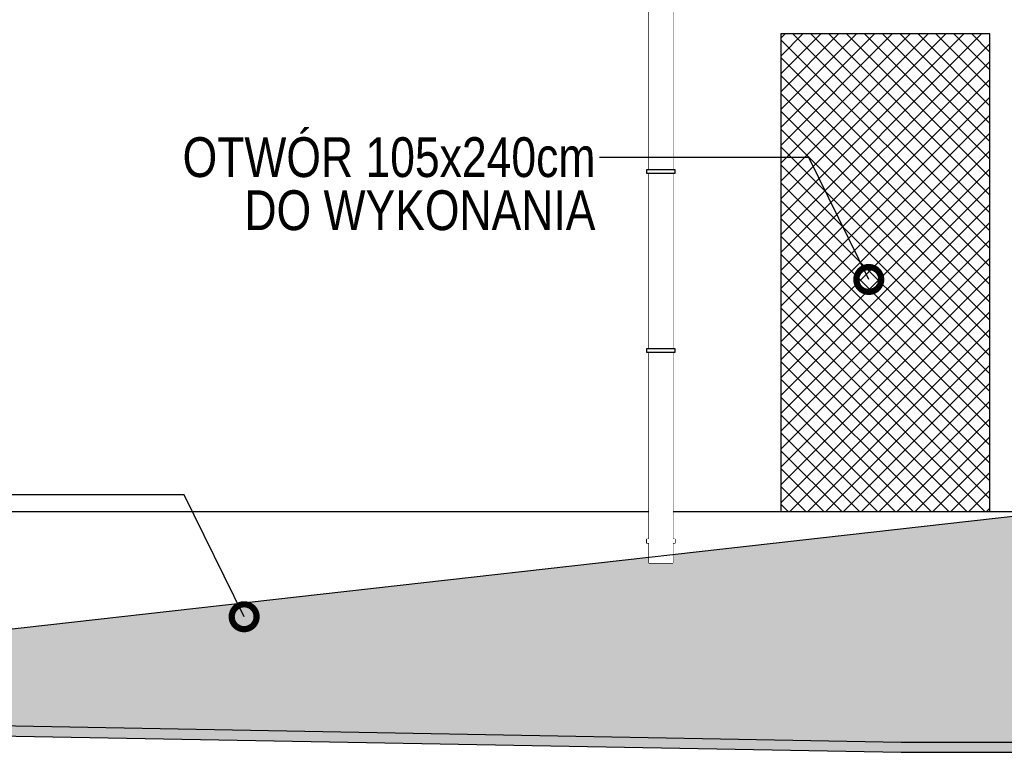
# Model space of a CAD drawing. Header units: millimetres. Extents: x 59331 to 112314, y -16110 to 34390.
# Tile 5 of 198: x 60823 to 61318, y -2555 to -2186. Entities that reach past the tile are written whole.
import ezdxf
from ezdxf import colors
from ezdxf.entities.mleader import LeaderData, LeaderLine
from ezdxf.math import Vec2, Vec3

# ---------------------------------------------------------------- set-up
doc = ezdxf.new("R2010")
doc.units = ezdxf.units.MM
doc.set_wipeout_variables(frame=1)
for name, color, linetype in [('_HSA_HATCH ELEWACJA', 8, 'Continuous'), ('_HSA_WIDOKOWE', 1, 'Continuous'), ('_HSA_ŚCIANY_DZIAŁOWE', 6, 'Continuous')]:
    doc.layers.add(name, color=color, linetype=linetype)
doc.layers.add('_HSA_POMOC', color=120, linetype='Continuous', plot=False)
doc.layers.add('_HSA_WYBURZENIA', color=7, linetype='Continuous', true_color=0xdd0303)
doc.layers.add('_HSA_WYBURZENIA_01', color=7, linetype='Continuous', true_color=0xdd0303)
doc.styles.add('ARIAL_100', font='Arial.ttf', dxfattribs={"width": 0.8, "height": 20})

# ---------------------------------------------------------------- blocks, each defined once
blk = doc.blocks.new('*U76')
for points in [[(-6, 0), (6, 0), (6, -297.73), (-6, -297.73)], [(-7, -12), (7, -12), (7, -10), (-7, -10)], [(-7, -287.73), (7, -287.73), (7, -285.73), (-7, -285.73)]]:
    blk.add_lwpolyline(points, close=True)
blk.add_wipeout([(-6, 0), (6, 0), (6, -297.73), (-6, -297.73)])
for points in [[(-7, -10), (7, -10), (7, -12), (-7, -12)], [(-7, -100), (7, -100), (7, -102), (-7, -102)], [(-7, -190), (7, -190), (7, -192), (-7, -192)], [(-7, -285.73), (7, -285.73), (7, -287.73), (-7, -287.73)]]:
    blk.add_wipeout(points)
for points in [[(-7, -102), (7, -102), (7, -100), (-7, -100)], [(-7, -192), (7, -192), (7, -190), (-7, -190)]]:
    blk.add_lwpolyline(points, close=True)
blk = doc.blocks.new('_DotSmall')
at = {"color": 0, "linetype": 'ByBlock', "const_width": 0.5}
blk.add_lwpolyline([(-0.0625, 0, 1), (0.0625, 0, 1)], format="xyb", close=True, dxfattribs=at)

msp = doc.modelspace()

# ---------------------------------------------------------------- hatches: boundary and pattern name
at = {"layer": '_HSA_HATCH ELEWACJA', "true_color": 0xb8b8b8}
h = msp.add_hatch(color=9, dxfattribs=at)
h.dxf.hatch_style = 1
h.paths.add_polyline_path([(70614.33, -2435.69), (61326.33, -2435.69), (60446.33, -2534.69), (61265.83, -2549.69), (70614.33, -2549.69)])
at = {"layer": '_HSA_WIDOKOWE', "ltscale": 10}
h = msp.add_hatch(color=256, dxfattribs=at)
h.dxf.hatch_style = 1
h.paths.add_polyline_path([(60181.33, -2539.69), (60446.28, -2539.69), (61265.73, -2554.68), (72608.19, -2554.69), (72608.19, -2549.69), (61265.83, -2549.69), (60446.33, -2534.69), (60181.33, -2534.69)])
at = {"layer": '_HSA_WYBURZENIA'}
h = msp.add_hatch(dxfattribs=at)
h.set_pattern_fill('ANSI37', color=256, scale=2, angle=-90)
h.set_pattern_definition([(315, (-3e-10, -23789.2123), (4.49012806, 4.49012806), []), (45, (-3e-10, -23789.2123), (-4.49012806, 4.49012806), [])])
h.paths.add_polyline_path([(61205.33, -2433.69), (61310.33, -2433.69), (61310.33, -2193.69), (61205.33, -2193.69)])

# ---------------------------------------------------------------- linework, layer by layer
at = {"layer": '_HSA_POMOC'}
msp.add_line((60431.33, -2433.69), (72358.19, -2433.69), dxfattribs=at)
at = {"layer": '_HSA_WIDOKOWE', "ltscale": 10}
msp.add_lwpolyline([(60181.33, -2539.69), (60446.28, -2539.69), (61265.73, -2554.68), (72608.19, -2554.69), (72608.19, -2549.69), (61265.83, -2549.69), (60446.33, -2534.69), (60181.33, -2534.69)], close=True, dxfattribs=at)
at = {"layer": '_HSA_WYBURZENIA'}
msp.add_lwpolyline([(61205.33, -2433.69), (61310.33, -2433.69), (61310.33, -2193.69), (61205.33, -2193.69)], close=True, dxfattribs=at)

# ---------------------------------------------------------------- leaders
at = {"layer": '_HSA_WYBURZENIA_01'}
ml = msp.add_multileader_mtext('Standard', dxfattribs=at)
ml.set_content('ZMIANA PROFILU POCHYLNI', color=256, style='ARIAL_100')
ml.set_leader_properties()
ml.set_arrow_properties(name='DOTSMALL')
ml.build(insert=Vec2(0, 0))
ml.multileader.update_dxf_attribs({"dogleg_length": 10, "arrow_head_size": 25})
ctx = ml.context
ctx.base_point, ctx.char_height, ctx.arrow_head_size, ctx.plane_origin = Vec3(60611.08, -2425.25), 20, 25, Vec3(61031.44, -1747.71)
ctx.text_align_type = 2
notes = []
notes.append((ctx, [(1, (1, 1, 0), (60905.5, -2425.25), (-1, 0), 105.14, [(2, [(60935.69, -2486.55)], 0, [])])]))
ctx.mtext.insert, ctx.mtext.rotation, ctx.mtext.width, ctx.mtext.defined_height, ctx.mtext.alignment, ctx.mtext.line_spacing_factor = Vec3(60798.36, -2415.08), -6.283185, 239.0298, 80.57, 3, 0.8
for ctx, leaders in notes:
    for number, flags, end, landing, length, lines in leaders:
        leader = LeaderData()
        leader.index, (leader.has_last_leader_line, leader.has_dogleg_vector, leader.attachment_direction) = number, flags
        leader.last_leader_point, leader.dogleg_vector, leader.dogleg_length = Vec3(end), Vec3(landing), length
        for number, points, colour, breaks in lines:
            line = LeaderLine()
            line.index, line.vertices, line.color, line.breaks = number, Vec3.list(points), colors.encode_raw_color(colour), breaks
            leader.lines.append(line)
        ctx.leaders.append(leader)

# ---------------------------------------------------------------- next in the draw order: block references
at = {"layer": '_HSA_WIDOKOWE', "xscale": -1}
msp.add_blockref('*U76', (61145.08, -2161.81), dxfattribs=at)

# ---------------------------------------------------------------- next in the draw order: linework, layer by layer
at = {"layer": '_HSA_ŚCIANY_DZIAŁOWE', "ltscale": 10}
msp.add_line((61326.33, -2435.69), (60446.33, -2534.69), dxfattribs=at)

# ---------------------------------------------------------------- next in the draw order: leaders
at = {"layer": '_HSA_WYBURZENIA_01'}
ml = msp.add_multileader_mtext('Standard', dxfattribs=at)
ml.set_content('OTWÓR 105x240cm DO WYKONANIA', color=256, style='ARIAL_100')
ml.set_leader_properties()
ml.set_arrow_properties(name='DOTSMALL')
ml.build(insert=Vec2(0, 0))
ml.multileader.update_dxf_attribs({"dogleg_length": 10, "arrow_head_size": 25})
ctx = ml.context
ctx.base_point, ctx.char_height, ctx.arrow_head_size, ctx.plane_origin = Vec3(60905.27, -2255.75), 20, 25, Vec3(61345.27, -1578.21)
ctx.text_align_type = 2
notes = []
notes.append((ctx, [(1, (1, 1, 0), (61219.33, -2255.75), (-1, 0), 105.14, [(2, [(61249.51, -2317.05)], 0, [])])]))
ctx.mtext.insert, ctx.mtext.rotation, ctx.mtext.width, ctx.mtext.defined_height, ctx.mtext.alignment, ctx.mtext.line_spacing_factor = Vec3(61112.18, -2245.58), -6.283185, 239.0298, 80.57, 3, 0.8
for ctx, leaders in notes:
    for number, flags, end, landing, length, lines in leaders:
        leader = LeaderData()
        leader.index, (leader.has_last_leader_line, leader.has_dogleg_vector, leader.attachment_direction) = number, flags
        leader.last_leader_point, leader.dogleg_vector, leader.dogleg_length = Vec3(end), Vec3(landing), length
        for number, points, colour, breaks in lines:
            line = LeaderLine()
            line.index, line.vertices, line.color, line.breaks = number, Vec3.list(points), colors.encode_raw_color(colour), breaks
            leader.lines.append(line)
        ctx.leaders.append(leader)

doc.saveas('drawing.dxf')
